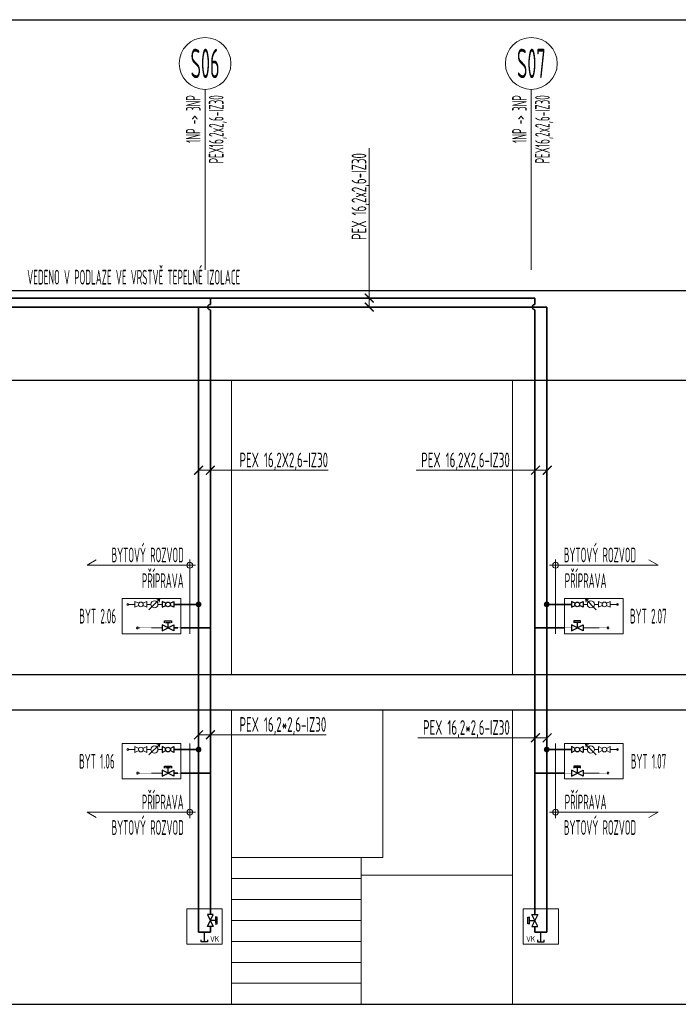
# Model space of a CAD drawing. Header units: millimetres. Extents: x 60394 to 199354, y 20895 to 166073.
# Tile 152 of 256: x 112286 to 117879, y 20895 to 29255. Entities that reach past the tile are written whole.
import ezdxf
from ezdxf.enums import TextEntityAlignment as Align

# ---------------------------------------------------------------- set-up
doc = ezdxf.new("R2010")
doc.units = ezdxf.units.MM
doc.linetypes.add('phl_thick', pattern=[0])
doc.linetypes.add('VERDECKT', pattern=[9.525, 6.35, -3.175])
for name, color, linetype, lineweight in [('JS_VYT_POPIS - OBECNĚ', 7, 'Continuous', 5), ('UT_KOTY - DIMENZE', 7, 'Continuous', 5), ('UT_POTRUBI - PŘÍVOD', 1, 'Continuous', 35), ('UT_SCHÉMA_POPIS', 7, 'VERDECKT', 5), ('UT_SCHÉMA_PŘÍVOD', 10, 'Continuous', 35), ('UT_SCHÉMA_SYMBOLY', 7, 'Continuous', 25), ('UT_SCHÉMA_ZPÁTEČKA', 172, 'VERDECKT', 35), ('UT_ZAŘÍZENÍ - ZDROJ', 3, 'Continuous', 35), ('VZT_50 POPIS - OBECNE', 7, 'Continuous', 5)]:
    doc.layers.add(name, color=color, linetype=linetype, lineweight=lineweight)
doc.styles.add('ISO 2.5', font='isocp.shx', dxfattribs={"width": 0.8, "height": 2.5})
doc.styles.add('ISOCP 2.5', font='isocp.shx', dxfattribs={"width": 0.6, "height": 2.5})
doc.styles.add('VZT_POPIS', font='isocp.shx', dxfattribs={"width": 0.6, "height": 125})

# ---------------------------------------------------------------- blocks, each defined once
blk = doc.blocks.new('_ArchTick')
at = {"color": 0, "linetype": 'ByBlock', "const_width": 0.15}
blk.add_lwpolyline([(-0.5, -0.5), (0.5, 0.5)], dxfattribs=at)

msp = doc.modelspace()

# ---------------------------------------------------------------- hatches: boundary and pattern name
at = {"layer": 'UT_SCHÉMA_PŘÍVOD'}
for points in [[(113780.5, 24291, 1), (113829.8, 24291, 1)], [(116785.9, 24291, -1), (116736.6, 24291, -1)], [(113780.5, 23058.7, 1), (113829.8, 23058.7, 1)], [(116785.9, 23058.7, -1), (116736.6, 23058.7, -1)]]:
    msp.add_hatch(color=256, dxfattribs=at).paths.add_polyline_path(points)

# ---------------------------------------------------------------- linework, layer by layer
for p, q in [((64740.6, 29255.4), (199354.4, 29255.4)), ((64740.6, 26955.4), (199354.4, 26955.4)), ((64740.6, 26195.4), (199354.4, 26195.4)), ((64740.6, 23695.4), (199354.4, 23695.4)), ((64740.6, 23395.4), (199354.4, 23395.4)), ((64740.6, 20895.4), (199354.4, 20895.4))]:
    msp.add_line(p, q)
at = {"layer": 'JS_VYT_POPIS - OBECNĚ'}
for p, q in [((113860.1, 27132.4), (113860.1, 28663.8)), ((116630.4, 27132.4), (116630.4, 28663.8))]:
    msp.add_line(p, q, dxfattribs=at)
for centre in [(113860.1, 28883.8), (116630.4, 28883.8)]:
    msp.add_circle(centre, 220, dxfattribs=at)
at = {"layer": 'UT_KOTY - DIMENZE'}
for points in [[(115254.8, 27360.6), (115254.8, 28165.6)], [(115254.8, 26815), (115254.8, 27360.6)], [(115254.8, 26891.1), (115254.8, 27360.6)], [(113805.2, 25429.9), (114084.6, 25429.9)], [(113905.2, 25429.9), (114084.6, 25429.9)], [(114084.6, 25429.9), (114904.6, 25429.9)], [(115652.7, 25429.9), (116472.8, 25429.9)], [(116665.4, 25429.9), (116472.8, 25429.9)], [(116765.4, 25429.9), (116472.8, 25429.9)], [(113805.2, 23183.8), (114084.6, 23183.8)], [(113905.2, 23183.8), (114084.6, 23183.8)], [(114084.6, 23183.8), (114889.6, 23183.8)], [(115667.7, 23158.2), (116472.8, 23158.2)], [(116665.4, 23158.2), (116472.8, 23158.2)], [(116765.4, 23158.2), (116472.8, 23158.2)]]:
    msp.add_lwpolyline(points, dxfattribs=at)
at = {"layer": 'UT_POTRUBI - PŘÍVOD', "ltscale": 0.5}
msp.add_line((111746.4, 26815), (116761.3, 26815), dxfattribs=at)
at = {"layer": 'UT_SCHÉMA_PŘÍVOD'}
for p, q in [((113805.2, 26815), (113805.2, 21507.2)), ((116761.3, 26815), (116761.3, 21507.2)), ((113655.2, 24291.1), (113595.4, 24291.1)), ((113655.2, 24291.1), (113805.2, 24291.1)), ((116911.3, 24291.1), (116761.3, 24291.1)), ((116911.3, 24291.1), (116971, 24291.1)), ((113655.2, 23058.8), (113595.4, 23058.8)), ((113655.2, 23058.8), (113805.2, 23058.8)), ((116911.3, 23058.8), (116761.3, 23058.8)), ((116911.3, 23058.8), (116971, 23058.8)), ((113805.2, 21507.2), (113905.2, 21507.2)), ((113905.2, 21507.2), (113905.2, 21557.2)), ((116661.3, 21507.2), (116661.3, 21557.2)), ((116761.3, 21507.2), (116661.3, 21507.2))]:
    msp.add_line(p, q, dxfattribs=at)
at = {"layer": 'UT_SCHÉMA_PŘÍVOD', "color": 8, "lineweight": 5}
for p, q in [((113264.9, 24291.1), (113205.2, 24291.1)), ((113364.9, 24291.1), (113400.2, 24291.1)), ((113495.4, 24291.1), (113460.2, 24291.1)), ((117071, 24291.1), (117106.3, 24291.1)), ((117201.5, 24291.1), (117166.3, 24291.1)), ((117301.5, 24291.1), (117361.3, 24291.1)), ((113264.9, 23058.8), (113205.2, 23058.8)), ((113364.9, 23058.8), (113400.2, 23058.8)), ((113495.4, 23058.8), (113460.2, 23058.8)), ((117071, 23058.8), (117106.3, 23058.8)), ((117201.5, 23058.8), (117166.3, 23058.8)), ((117301.5, 23058.8), (117361.3, 23058.8))]:
    msp.add_line(p, q, dxfattribs=at)
for centre in [(113205.2, 24291.1), (117361.3, 24291.1), (113205.2, 23058.8), (117361.3, 23058.8)]:
    msp.add_circle(centre, 8, dxfattribs=at)
at = {"layer": 'UT_SCHÉMA_SYMBOLY', "color": 8, "lineweight": 5}
for p, q in [((113297, 24300), (113264.9, 24316.1)), ((113264.9, 24316.1), (113264.9, 24266.1)), ((113264.9, 24266.1), (113297, 24282.1)), ((113332.8, 24300), (113364.9, 24316.1)), ((113364.9, 24266.1), (113332.8, 24282.1)), ((113364.9, 24316.1), (113364.9, 24266.1)), ((117233.6, 24300), (117201.5, 24316.1)), ((117201.5, 24316.1), (117201.5, 24266.1)), ((117201.5, 24266.1), (117233.6, 24282.1)), ((117269.4, 24300), (117301.5, 24316.1)), ((117301.5, 24266.1), (117269.4, 24282.1)), ((117301.5, 24316.1), (117301.5, 24266.1)), ((113297, 23067.8), (113264.9, 23083.8)), ((113264.9, 23083.8), (113264.9, 23033.8)), ((113332.8, 23067.8), (113364.9, 23083.8)), ((113364.9, 23083.8), (113364.9, 23033.8)), ((117233.6, 23067.8), (117201.5, 23083.8)), ((117201.5, 23083.8), (117201.5, 23033.8)), ((117269.4, 23067.8), (117301.5, 23083.8)), ((117301.5, 23083.8), (117301.5, 23033.8)), ((113264.9, 23033.8), (113297, 23049.9)), ((113364.9, 23033.8), (113332.8, 23049.9)), ((117201.5, 23033.8), (117233.6, 23049.9)), ((117301.5, 23033.8), (117269.4, 23049.9))]:
    msp.add_line(p, q, dxfattribs=at)
at = {"layer": 'UT_SCHÉMA_SYMBOLY'}
for p, q in [((113527.5, 24300), (113495.4, 24316.1)), ((113495.4, 24316.1), (113495.4, 24266.1)), ((113495.4, 24266.1), (113527.5, 24282.1)), ((113563.3, 24300), (113595.4, 24316.1)), ((113595.4, 24266.1), (113563.3, 24282.1)), ((113595.4, 24316.1), (113595.4, 24266.1)), ((117003.2, 24300), (116971, 24316.1)), ((116971, 24316.1), (116971, 24266.1)), ((116971, 24266.1), (117003.2, 24282.1)), ((117038.9, 24300), (117071, 24316.1)), ((117071, 24266.1), (117038.9, 24282.1)), ((117071, 24316.1), (117071, 24266.1)), ((113495.4, 24066.1), (113595.4, 24116.1)), ((113595.4, 24066.1), (113495.4, 24116.1)), ((113495.4, 24116.1), (113495.4, 24066.1)), ((113516.8, 24133.3), (113516.8, 24150.2)), ((113516.8, 24150.2), (113574, 24150.2)), ((113524.4, 24137.1), (113566.4, 24137.1)), ((113545.4, 24137.1), (113545.4, 24091.1)), ((113574, 24150.2), (113574, 24133.3)), ((113595.4, 24116.1), (113595.4, 24066.1)), ((117071, 24066.1), (116971, 24116.1)), ((116971, 24066.1), (117071, 24116.1)), ((116971, 24116.1), (116971, 24066.1)), ((117049.6, 24150.2), (116992.5, 24150.2)), ((116992.5, 24150.2), (116992.5, 24133.3)), ((117042, 24137.1), (117000, 24137.1)), ((117021, 24137.1), (117021, 24091.1)), ((117049.6, 24133.3), (117049.6, 24150.2)), ((117071, 24116.1), (117071, 24066.1)), ((113527.5, 23067.8), (113495.4, 23083.8)), ((113495.4, 23083.8), (113495.4, 23033.8)), ((113563.3, 23067.8), (113595.4, 23083.8)), ((113595.4, 23083.8), (113595.4, 23033.8)), ((117003.2, 23067.8), (116971, 23083.8)), ((116971, 23083.8), (116971, 23033.8)), ((117038.9, 23067.8), (117071, 23083.8)), ((117071, 23083.8), (117071, 23033.8)), ((113495.4, 23033.8), (113527.5, 23049.9)), ((113595.4, 23033.8), (113563.3, 23049.9)), ((116971, 23033.8), (117003.2, 23049.9)), ((117071, 23033.8), (117038.9, 23049.9)), ((113516.8, 22901), (113516.8, 22917.9)), ((113516.8, 22917.9), (113574, 22917.9)), ((113574, 22917.9), (113574, 22901)), ((117049.6, 22917.9), (116992.5, 22917.9)), ((116992.5, 22917.9), (116992.5, 22901)), ((117049.6, 22901), (117049.6, 22917.9)), ((113495.4, 22833.8), (113595.4, 22883.8)), ((113595.4, 22833.8), (113495.4, 22883.8)), ((113495.4, 22883.8), (113495.4, 22833.8)), ((113524.4, 22904.8), (113566.4, 22904.8)), ((113545.4, 22904.8), (113545.4, 22858.8)), ((113595.4, 22883.8), (113595.4, 22833.8)), ((117071, 22833.8), (116971, 22883.8)), ((116971, 22833.8), (117071, 22883.8)), ((116971, 22883.8), (116971, 22833.8)), ((117042, 22904.8), (117000, 22904.8)), ((117021, 22904.8), (117021, 22858.8)), ((117071, 22883.8), (117071, 22833.8)), ((113880.2, 21557.2), (113930.2, 21657.2)), ((113880.2, 21657.2), (113930.2, 21557.2)), ((113930.2, 21657.2), (113880.2, 21657.2)), ((116686.3, 21557.2), (116636.3, 21657.2)), ((116686.3, 21657.2), (116636.3, 21557.2)), ((116636.3, 21657.2), (116686.3, 21657.2)), ((113951.2, 21607.2), (113905.2, 21607.2)), ((113964.3, 21635.8), (113947.4, 21635.8)), ((113947.4, 21578.7), (113964.3, 21578.7)), ((113951.2, 21586.2), (113951.2, 21628.2)), ((113964.3, 21578.7), (113964.3, 21635.8)), ((116602.2, 21578.7), (116602.2, 21635.8)), ((116602.2, 21635.8), (116619.1, 21635.8)), ((116619.1, 21578.7), (116602.2, 21578.7)), ((116615.3, 21586.2), (116615.3, 21628.2)), ((116615.3, 21607.2), (116661.3, 21607.2)), ((113855.2, 21425.4), (113855.2, 21507.2)), ((113930.2, 21557.2), (113880.2, 21557.2)), ((116636.3, 21557.2), (116686.3, 21557.2)), ((116711.3, 21425.4), (116711.3, 21507.2)), ((113828.2, 21425.4), (113828.2, 21441.4)), ((113882.2, 21425.4), (113828.2, 21425.4)), ((113882.2, 21441.4), (113882.2, 21425.4)), ((116684.3, 21441.4), (116684.3, 21425.4)), ((116684.3, 21425.4), (116738.3, 21425.4)), ((116738.3, 21425.4), (116738.3, 21441.4))]:
    msp.add_line(p, q, dxfattribs=at)
at = {"layer": 'UT_SCHÉMA_SYMBOLY', "color": 8, "lineweight": 5}
for centre, radius in [((113314.9, 24291.1), 20), ((113430.2, 24291.1), 30), ((117136.3, 24291.1), 30), ((117251.5, 24291.1), 20), ((113314.9, 23058.8), 20), ((113430.2, 23058.8), 30), ((117136.3, 23058.8), 30), ((117251.5, 23058.8), 20)]:
    msp.add_circle(centre, radius, dxfattribs=at)
at = {"layer": 'UT_SCHÉMA_SYMBOLY'}
for centre in [(113545.4, 24291.1), (117021, 24291.1), (113545.4, 23058.8), (117021, 23058.8)]:
    msp.add_circle(centre, 20, dxfattribs=at)
at = {"layer": 'UT_SCHÉMA_ZPÁTEČKA', "ltscale": 0.5}
for p, q in [((111738.5, 26891.1), (116661.3, 26891.1)), ((113905.2, 26891.1), (113905.2, 26837.8)), ((116661.3, 26891.1), (116661.3, 26837.8)), ((113905.2, 26792.2), (113905.2, 21657.2)), ((116661.3, 26792.2), (116661.3, 21657.2)), ((113655.2, 24091.1), (113905.2, 24091.1)), ((116911.3, 24091.1), (116661.3, 24091.1)), ((113655.2, 22858.8), (113905.2, 22858.8)), ((116911.3, 22858.8), (116661.3, 22858.8))]:
    msp.add_line(p, q, dxfattribs=at)
at = {"layer": 'UT_SCHÉMA_ZPÁTEČKA', "color": 8, "lineweight": 5, "ltscale": 0.3}
for p, q in [((113495.4, 24091.1), (113285.2, 24091.1)), ((117071, 24091.1), (117281.3, 24091.1)), ((113495.4, 22858.8), (113285.2, 22858.8)), ((117071, 22858.8), (117281.3, 22858.8))]:
    msp.add_line(p, q, dxfattribs=at)
at = {"layer": 'UT_SCHÉMA_ZPÁTEČKA', "ltscale": 0.3}
for p, q in [((113655.2, 24091.1), (113595.4, 24091.1)), ((116911.3, 24091.1), (116971, 24091.1)), ((113655.2, 22858.8), (113595.4, 22858.8)), ((116911.3, 22858.8), (116971, 22858.8))]:
    msp.add_line(p, q, dxfattribs=at)
at = {"layer": 'UT_SCHÉMA_ZPÁTEČKA', "color": 8, "lineweight": 5, "ltscale": 0.3}
for centre in [(113285.2, 24091.1), (117281.3, 24091.1), (113285.2, 22858.8), (117281.3, 22858.8)]:
    msp.add_circle(centre, 8, dxfattribs=at)
at = {"layer": 'UT_SCHÉMA_ZPÁTEČKA', "ltscale": 0.5}
for centre in [(113905.2, 26815), (116661.3, 26815)]:
    msp.add_arc(centre, 22.8, 90, 270, dxfattribs=at)
at = {"layer": 'UT_ZAŘÍZENÍ - ZDROJ', "linetype": 'Continuous', "lineweight": 5}
for p, q in [((113655.2, 24341.1), (113155.2, 24341.1)), ((113155.2, 24341.1), (113155.2, 24041.1)), ((113655.2, 24041.1), (113655.2, 24341.1)), ((116911.3, 24041.1), (116911.3, 24341.1)), ((116911.3, 24341.1), (117411.3, 24341.1)), ((117411.3, 24341.1), (117411.3, 24041.1)), ((113155.2, 24041.1), (113655.2, 24041.1)), ((117411.3, 24041.1), (116911.3, 24041.1)), ((113655.2, 23108.8), (113155.2, 23108.8)), ((113155.2, 23108.8), (113155.2, 22808.8)), ((113655.2, 22808.8), (113655.2, 23108.8)), ((116911.3, 22808.8), (116911.3, 23108.8)), ((116911.3, 23108.8), (117411.3, 23108.8)), ((117411.3, 23108.8), (117411.3, 22808.8)), ((113155.2, 22808.8), (113655.2, 22808.8)), ((117411.3, 22808.8), (116911.3, 22808.8)), ((114005.2, 21707.2), (113705.2, 21707.2)), ((113705.2, 21707.2), (113705.2, 21407.2)), ((114005.2, 21407.2), (114005.2, 21707.2)), ((116561.3, 21407.2), (116561.3, 21707.2)), ((116561.3, 21707.2), (116861.3, 21707.2)), ((116861.3, 21707.2), (116861.3, 21407.2)), ((113705.2, 21407.2), (114005.2, 21407.2)), ((116861.3, 21407.2), (116561.3, 21407.2))]:
    msp.add_line(p, q, dxfattribs=at)
at = {"layer": 'VZT_50 POPIS - OBECNE', "linetype": 'phl_thick'}
for p, q in [((114085.4, 26195.4), (114085.4, 23695.4)), ((116469.8, 26195.4), (116469.8, 23695.4)), ((112858.9, 24623.1), (112936.8, 24668.1)), ((113730.2, 24673.1), (113730.2, 24041.1)), ((116836.3, 24673.1), (116836.3, 24041.1)), ((117707.5, 24623.1), (117629.6, 24668.1)), ((113780.2, 24623.1), (112858.9, 24623.1)), ((116786.3, 24623.1), (117707.5, 24623.1)), ((114085.4, 23395.4), (114085.4, 20895.4)), ((115369.8, 23395.4), (115369.8, 22142.2)), ((116469.8, 23395.4), (116469.8, 20895.4)), ((113730.2, 22476.8), (113730.2, 23108.8)), ((116836.3, 22476.8), (116836.3, 23108.8)), ((113780.2, 22526.8), (112858.9, 22526.8)), ((112858.9, 22526.8), (112936.8, 22481.8)), ((116786.3, 22526.8), (117707.5, 22526.8)), ((117707.5, 22526.8), (117629.6, 22481.8)), ((114085.4, 22142.2), (115185.4, 22142.2)), ((115185.4, 22142.2), (115369.8, 22142.2)), ((115185.4, 22142.2), (115185.4, 20895.4)), ((116469.8, 21992.2), (115185.4, 21992.2)), ((114085.4, 21964.1), (115185.4, 21964.1)), ((114085.4, 21786), (115185.4, 21786)), ((114085.4, 21607.9), (115185.4, 21607.9)), ((114085.4, 21429.7), (115185.4, 21429.7)), ((114085.4, 21251.6), (115185.4, 21251.6)), ((114085.4, 21073.5), (115185.4, 21073.5))]:
    msp.add_line(p, q, dxfattribs=at)
at = {"layer": 'VZT_50 POPIS - OBECNE', "color": 8, "linetype": 'phl_thick', "lineweight": 5}
for p, q in [((113383.9, 24244.8), (113476.4, 24337.3)), ((113383.9, 24244.8), (113476.4, 24337.3)), ((113476.4, 24337.3), (113449.7, 24330.2)), ((113476.4, 24337.3), (113469.3, 24310.6)), ((117182.5, 24244.8), (117090, 24337.3)), ((117090, 24337.3), (117116.8, 24330.2)), ((117182.5, 24244.8), (117090, 24337.3)), ((117090, 24337.3), (117097.2, 24310.6)), ((113383.9, 23012.6), (113476.4, 23105.1)), ((113383.9, 23012.6), (113476.4, 23105.1)), ((113476.4, 23105.1), (113449.7, 23097.9)), ((113476.4, 23105.1), (113469.3, 23078.3)), ((117182.5, 23012.6), (117090, 23105.1)), ((117090, 23105.1), (117116.8, 23097.9)), ((117182.5, 23012.6), (117090, 23105.1)), ((117090, 23105.1), (117097.2, 23078.3))]:
    msp.add_line(p, q, dxfattribs=at)
at = {"layer": 'VZT_50 POPIS - OBECNE', "linetype": 'phl_thick'}
for centre in [(113730.2, 24623.1), (116836.3, 24623.1), (113730.2, 22526.8), (116836.3, 22526.8)]:
    msp.add_circle(centre, 25, dxfattribs=at)

# ---------------------------------------------------------------- block references
at = {"layer": 'UT_KOTY - DIMENZE', "xscale": 75, "yscale": 75, "zscale": 75}
for p, rotation in [((115254.8, 26891.1), 270.0000000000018), ((115254.8, 26815), 270.0000000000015), ((113805.2, 25429.9), 180), ((113905.2, 25429.9), 180), ((113805.2, 23183.8), 180), ((113905.2, 23183.8), 180)]:
    msp.add_blockref('_ArchTick', p, dxfattribs=dict(at, rotation=rotation))
for p in [(116665.4, 25429.9), (116765.4, 25429.9), (116665.4, 23158.2), (116765.4, 23158.2)]:
    msp.add_blockref('_ArchTick', p, dxfattribs=at)

# ---------------------------------------------------------------- texts
at = {"layer": 'JS_VYT_POPIS - OBECNĚ', "style": 'VZT_POPIS', "width": 0.5}
for s, p in [('S06', (113860.1, 28883.8)), ('S07', (116630.4, 28883.8))]:
    msp.add_text(s, height=250, dxfattribs=at).set_placement(p, align=Align.MIDDLE_CENTER)
for s, p in [('1NP -> 3NP', (113860.1, 28613.8)), ('PEX16,2x2,6-IZ30', (114054.9, 28613.8)), ('1NP -> 3NP', (116630.4, 28613.8)), ('PEX16,2x2,6-IZ30', (116825.3, 28613.8))]:
    msp.add_text(s, height=125, rotation=90, dxfattribs=at).set_placement(p, align=Align.BOTTOM_RIGHT)
msp.add_text('VEDENO V PODLAZE VE VRSTVĚ TEPELNÉ IZOLACE', height=125, dxfattribs=at).set_placement((112350.6, 26969.2), align=Align.BOTTOM_LEFT)
for s, p in [('BYTOVÝ ROZVOD', (113680.2, 24610.6)), ('BYTOVÝ ROZVOD', (117521.1, 24610.6)), ('PŘÍPRAVA', (113678.4, 24392.7)), ('PŘÍPRAVA', (117269.3, 24392.7)), ('PŘÍPRAVA', (113678.4, 22513.4)), ('PŘÍPRAVA', (117269.3, 22513.4)), ('BYTOVÝ ROZVOD', (113680.2, 22296.4)), ('BYTOVÝ ROZVOD', (117521.1, 22296.4))]:
    msp.add_text(s, height=125, dxfattribs=at).set_placement(p, align=Align.BOTTOM_RIGHT)
for s, p in [('BYT 2.06', (113105.2, 24191.1)), ('BYT 2.07', (117780, 24191.1)), ('BYT 1.06', (113092.7, 22958.8)), ('BYT 1.07', (117776.4, 22958.8))]:
    msp.add_text(s, height=125, dxfattribs=at).set_placement(p, align=Align.MIDDLE_RIGHT)
at = {"layer": 'UT_KOTY - DIMENZE', "insert": (115104.8, 27385.6), "char_height": 125, "attachment_point": 1, "rotation": 90, "style": 'ISOCP 2.5'}
msp.add_mtext('PEX 16,2x2,6-IZ30', dxfattribs=at)
at = {"layer": 'UT_KOTY - DIMENZE', "char_height": 125, "attachment_point": 3, "style": 'ISOCP 2.5'}
for s, insert in [('PEX 16,2X2,6-IZ30', (114904.6, 25579.9)), ('PEX 16,2X2,6-IZ30', (116447.8, 25579.9)), ('PEX 16,2*2,6-IZ30', (114889.6, 23333.8)), ('PEX 16,2*2,6-IZ30', (116447.8, 23308.2))]:
    msp.add_mtext(s, dxfattribs=dict(at, insert=insert))
at = {"layer": 'UT_SCHÉMA_POPIS', "style": 'ISO 2.5', "width": 0.8}
for p in [(113941.3, 21410.4), (116625.2, 21410.4)]:
    msp.add_text('VK', height=50, dxfattribs=at).set_placement(p, align=Align.BOTTOM_CENTER)

doc.saveas('drawing.dxf')
